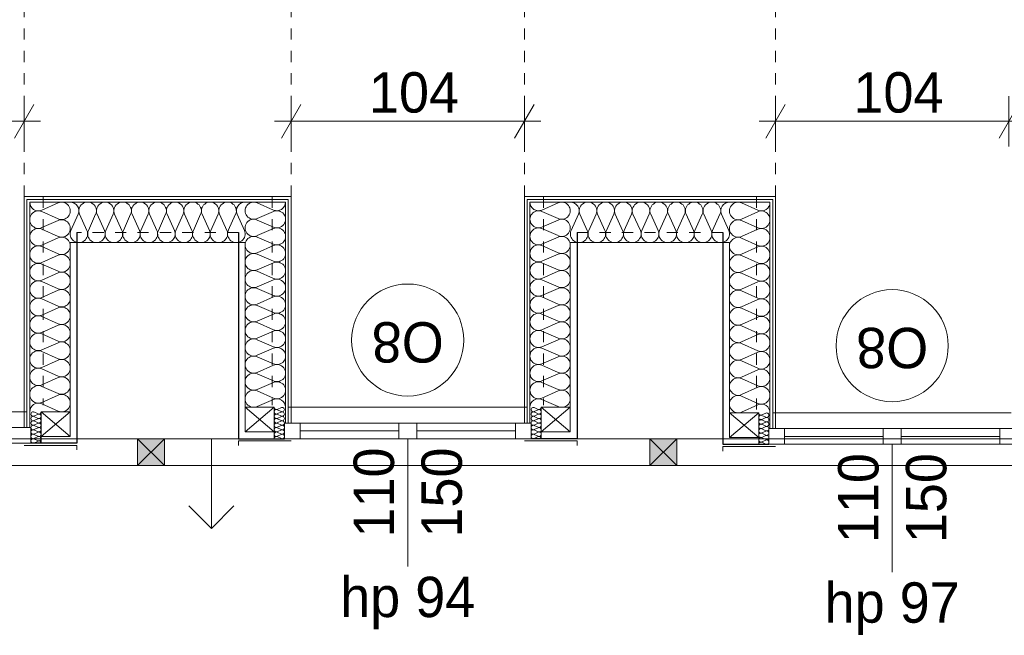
# Model space of a CAD drawing. Extents: x -145259 to -66341, y -2316 to 227384.
# Tile 109 of 143: x -110154 to -105764, y 168077 to 170823. Entities that reach past the tile are written whole.
import ezdxf

# ---------------------------------------------------------------- set-up
doc = ezdxf.new("R2010")
doc.units = 0
doc.header["$MEASUREMENT"] = 0
doc.linetypes.add('Hidden Line', pattern=[100, 50, -50])
for name, color, linetype in [('Arch ocieplenie', 7, 'Continuous'), ('Arch wymiary', 7, 'Continuous'), ('Arch ściany działowe', 7, 'Continuous'), ('INWENT ODWODNIENIE', 7, 'Continuous')]:
    doc.layers.add(name, color=color, linetype=linetype)
for name, color, linetype, lineweight, true_color in [('Arch ocieplenie_Nr_Pióra__24', 7, 'Continuous', 13, 0x029e21), ('Arch okna_Nr_Pióra__82', 7, 'Continuous', 20, 0xaaaaaa), ('INWENT.ŚCIANY_Nr_Pióra__2', 7, 'Continuous', 13, 0x7f7f7f), ('Inwentaryzacja Konst._Nr_Pióra__3', 7, 'Continuous', 20, 0xff6600)]:
    doc.layers.add(name, color=color, linetype=linetype, lineweight=lineweight, true_color=true_color)
for name, color, linetype, lineweight in [('Arch opisy okien_Nr_Pióra__21', 7, 'Continuous', 13), ('Arch wymiary_Nr_Pióra__21', 7, 'Continuous', 13), ('Arch wymiary_Nr_Pióra__5', 7, 'Continuous', 13), ('Arch ściany działowe_Nr_Pióra__5', 7, 'Continuous', 13), ('INWENT DACH_Nr_Pióra__21', 7, 'Continuous', 13), ('INWENT ODWODNIENIE_Nr_Pióra__21', 7, 'Continuous', 13), ('INWENT ODWODNIENIE_Nr_Pióra__5', 7, 'Continuous', 13), ('INWENT OPISY_Nr_Pióra__21', 7, 'Continuous', 13), ('INWENT. OKNA_Nr_Pióra__21', 7, 'Continuous', 13), ('INWENT.ŚCIANY_Nr_Pióra__1', 7, 'Continuous', 25), ('INWENT.ŚCIANY_Nr_Pióra__20', 1, 'Continuous', 20)]:
    doc.layers.add(name, color=color, linetype=linetype, lineweight=lineweight)
doc.styles.add('GENERATED_STYLE_1', font='txt')
doc.styles.add('GENERATED_STYLE_7', font='txt')
doc.styles.add('GENERATED_STYLE_8', font='txt')
doc.dimstyles.new('GENERATED_STYLE__2', dxfattribs={"dimtxt": 179.999995, "dimasz": 114, "dimexe": 0.18, "dimexo": 0, "dimgap": 0.09, "dimtad": 1, "dimtih": 1, "dimtoh": 1, "dimdec": 0, "dimlfac": 0.1, "dimzin": 0, "dimdsep": 46, "dimtxsty": 'GENERATED_STYLE_1', "dimblk": 'ARROWHEAD_2', "dimblk1": 'ARROWHEAD_2', "dimblk2": 'ARROWHEAD_2', "dimcen": 0.09, "dimclrd": 7, "dimclre": 7, "dimclrt": 7, "dimazin": 0, "dimtfac": 1, "dimtdec": 4, "dimtmove": 0, "dimatfit": 3, "dimfxl": 0, "dimtolj": 1, "dimtzin": 0, "dimarcsym": 0})

# ---------------------------------------------------------------- blocks, each defined once
blk = doc.blocks.new('Ściana_686', base_point=(-110133.7, 170033.6))
at = {"layer": 'Arch ściany działowe_Nr_Pióra__5', "linetype": 'Continuous'}
for p, q in [((-110133.7, 170033.6), (-110133.7, 169003.6)), ((-110121.2, 169003.6), (-110121.2, 170021.1)), ((-110133.7, 169003.6), (-110121.2, 169003.6))]:
    blk.add_line(p, q, dxfattribs=at)
blk = doc.blocks.new('Ściana_687', base_point=(-110121.2, 170021.1))
at = {"layer": 'Arch ściany działowe_Nr_Pióra__5', "linetype": 'Continuous'}
for p, q in [((-110121.2, 170021.1), (-110121.2, 169003.6)), ((-110108.7, 169003.6), (-110108.7, 170008.6)), ((-110121.2, 169003.6), (-110108.7, 169003.6))]:
    blk.add_line(p, q, dxfattribs=at)
blk = doc.blocks.new('Ściana_688', base_point=(-108943.7, 170033.6))
at = {"layer": 'Arch ściany działowe_Nr_Pióra__5', "linetype": 'Continuous'}
for p, q in [((-108943.7, 169023.6), (-108943.7, 170033.6)), ((-108956.2, 170021.1), (-108956.2, 169023.6)), ((-108956.2, 169023.6), (-108943.7, 169023.6))]:
    blk.add_line(p, q, dxfattribs=at)
blk = doc.blocks.new('Ściana_689', base_point=(-108956.2, 170021.1))
at = {"layer": 'Arch ściany działowe_Nr_Pióra__5', "linetype": 'Continuous'}
for p, q in [((-108968.7, 170008.6), (-108968.7, 169023.6)), ((-108956.2, 169023.6), (-108956.2, 170021.1)), ((-108968.7, 169023.6), (-108956.2, 169023.6))]:
    blk.add_line(p, q, dxfattribs=at)
blk = doc.blocks.new('Ściana_690', base_point=(-107903.7, 170033.6))
at = {"layer": 'Arch ściany działowe_Nr_Pióra__5', "linetype": 'Continuous'}
for p, q in [((-107903.7, 170033.6), (-107903.7, 169023.6)), ((-107891.2, 169023.6), (-107891.2, 170021.1)), ((-107903.7, 169023.6), (-107891.2, 169023.6))]:
    blk.add_line(p, q, dxfattribs=at)
blk = doc.blocks.new('Ściana_691', base_point=(-107891.2, 170021.1))
at = {"layer": 'Arch ściany działowe_Nr_Pióra__5', "linetype": 'Continuous'}
for p, q in [((-107891.2, 170021.1), (-107891.2, 169023.6)), ((-107878.7, 169023.6), (-107878.7, 170008.6)), ((-107891.2, 169023.6), (-107878.7, 169023.6))]:
    blk.add_line(p, q, dxfattribs=at)
blk = doc.blocks.new('Ściana_692', base_point=(-106783.7, 170033.6))
at = {"layer": 'Arch ściany działowe_Nr_Pióra__5', "linetype": 'Continuous'}
for p, q in [((-106783.7, 168998.6), (-106783.7, 170033.6)), ((-106796.2, 170021.1), (-106796.2, 168998.6)), ((-106796.2, 168998.6), (-106783.7, 168998.6))]:
    blk.add_line(p, q, dxfattribs=at)
blk = doc.blocks.new('Ściana_693', base_point=(-106796.2, 170021.1))
at = {"layer": 'Arch ściany działowe_Nr_Pióra__5', "linetype": 'Continuous'}
for p, q in [((-106808.7, 170008.6), (-106808.7, 168998.6)), ((-106796.2, 168998.6), (-106796.2, 170021.1)), ((-106808.7, 168998.6), (-106796.2, 168998.6))]:
    blk.add_line(p, q, dxfattribs=at)
blk = doc.blocks.new('Ściana_760', base_point=(-108943.7, 170033.6))
at = {"layer": 'Arch ściany działowe_Nr_Pióra__5', "linetype": 'Continuous'}
for p, q in [((-108943.7, 170033.6), (-110133.7, 170033.6)), ((-110121.2, 170021.1), (-108956.2, 170021.1))]:
    blk.add_line(p, q, dxfattribs=at)
blk = doc.blocks.new('Ściana_761', base_point=(-108956.2, 170021.1))
at = {"layer": 'Arch ściany działowe_Nr_Pióra__5', "linetype": 'Continuous'}
for p, q in [((-108956.2, 170021.1), (-110121.2, 170021.1)), ((-110108.7, 170008.6), (-108968.7, 170008.6))]:
    blk.add_line(p, q, dxfattribs=at)
blk = doc.blocks.new('Ściana_762', base_point=(-106783.7, 170033.6))
at = {"layer": 'Arch ściany działowe_Nr_Pióra__5', "linetype": 'Continuous'}
for p, q in [((-106783.7, 170033.6), (-107903.7, 170033.6)), ((-107891.2, 170021.1), (-106796.2, 170021.1))]:
    blk.add_line(p, q, dxfattribs=at)
blk = doc.blocks.new('Ściana_763', base_point=(-106796.2, 170021.1))
at = {"layer": 'Arch ściany działowe_Nr_Pióra__5', "linetype": 'Continuous'}
for p, q in [((-106796.2, 170021.1), (-107891.2, 170021.1)), ((-107878.7, 170008.6), (-106808.7, 170008.6))]:
    blk.add_line(p, q, dxfattribs=at)
blk = doc.blocks.new('Izolacja cieplna 14_120', base_point=(-110108.7, 169073.6))
at = {"layer": 'Arch ocieplenie_Nr_Pióra__24', "linetype": 'Continuous'}
for p, q in [((-110055.1, 169972.9), (-109982.4, 170005.3)), ((-109982.4, 169934), (-110055.1, 169966.4)), ((-110055.1, 169895), (-109982.4, 169927.4)), ((-109982.4, 169856), (-110055.1, 169888.5)), ((-110055.1, 169817.1), (-109982.4, 169849.5)), ((-109982.4, 169778.1), (-110055.1, 169810.5)), ((-110055.1, 169739.2), (-109982.4, 169771.6)), ((-109982.4, 169700.2), (-110055.1, 169732.6)), ((-110055.1, 169661.2), (-109982.4, 169693.7)), ((-109982.4, 169622.3), (-110055.1, 169654.7)), ((-110055.1, 169583.3), (-109982.4, 169615.7)), ((-109982.4, 169544.4), (-110055.1, 169576.8)), ((-110055.1, 169505.4), (-109982.4, 169537.8)), ((-109982.4, 169466.5), (-110055.1, 169498.9)), ((-110055.1, 169427.5), (-109982.4, 169459.9)), ((-109982.4, 169388.5), (-110055.1, 169421)), ((-110055.1, 169349.6), (-109982.4, 169382)), ((-109982.4, 169310.6), (-110055.1, 169343)), ((-110055.1, 169271.7), (-109982.4, 169304.1)), ((-109982.4, 169232.7), (-110055.1, 169265.1)), ((-110055.1, 169193.7), (-109982.4, 169226.2)), ((-109982.4, 169154.8), (-110055.1, 169187.2)), ((-110055.1, 169115.8), (-109982.4, 169148.2)), ((-109982.4, 169076.9), (-110055.1, 169109.3))]:
    blk.add_line(p, q, dxfattribs=at)
for centre, start_param, end_param in [((-110070.5, 170008.6), 1.570796, 3.554385), ((-109967, 169969.6), 2.728799, 6.695979), ((-110070.5, 169930.7), 5.870392, 9.837571), ((-110070.5, 169852.8), 5.870392, 9.837571), ((-109967, 169891.7), 2.728799, 6.695979), ((-109967, 169813.8), 2.728799, 6.695979), ((-110070.5, 169774.9), 5.870392, 9.837571), ((-109967, 169735.9), 2.728799, 6.695979), ((-110070.5, 169696.9), 5.870392, 9.837571), ((-109967, 169658), 2.728799, 6.695979), ((-110070.5, 169619), 5.870392, 9.837571), ((-109967, 169580.1), 2.728799, 6.695979), ((-110070.5, 169541.1), 5.870392, 9.837571), ((-109967, 169502.1), 2.728799, 6.695979), ((-110070.5, 169463.2), 5.870392, 9.837571), ((-109967, 169424.2), 2.728799, 6.695979), ((-110070.5, 169385.3), 5.870392, 9.837571), ((-109967, 169346.3), 2.728799, 6.695979), ((-110070.5, 169307.4), 5.870392, 9.837571), ((-109967, 169268.4), 2.728799, 6.695979), ((-110070.5, 169229.4), 5.870392, 9.837571), ((-110070.5, 169151.5), 5.870392, 9.837571), ((-109967, 169190.5), 2.728799, 6.695979), ((-109967, 169112.6), 2.728799, 6.695979), ((-110070.5, 169073.6), 5.870392, 7.853982)]:
    blk.add_ellipse(centre, major_axis=(0, 39), ratio=0.982641, start_param=start_param, end_param=end_param, dxfattribs=at)
blk = doc.blocks.new('Izolacja cieplna 14_121', base_point=(-110058.7, 168933.6))
at = {"layer": 'Arch ocieplenie_Nr_Pióra__24', "linetype": 'Continuous'}
for p, q in [((-110072.1, 169064.4), (-110090.3, 169072.8)), ((-110090.3, 169054.4), (-110072.1, 169062.8)), ((-110072.1, 169044.4), (-110090.3, 169052.8)), ((-110090.3, 169034.4), (-110072.1, 169042.8)), ((-110072.1, 169024.4), (-110090.3, 169032.8)), ((-110090.3, 169014.4), (-110072.1, 169022.8)), ((-110072.1, 169004.4), (-110090.3, 169012.8)), ((-110090.3, 168994.4), (-110072.1, 169002.8)), ((-110072.1, 168984.4), (-110090.3, 168992.8)), ((-110090.3, 168974.4), (-110072.1, 168982.8)), ((-110072.1, 168964.4), (-110090.3, 168972.8)), ((-110090.3, 168954.4), (-110072.1, 168962.8)), ((-110072.1, 168944.4), (-110090.3, 168952.8)), ((-110090.3, 168934.4), (-110072.1, 168942.8))]:
    blk.add_line(p, q, dxfattribs=at)
for centre, start_param, end_param in [((-110094.2, 169063.6), 5.870392, 9.837571), ((-110068.3, 169073.6), 2.7288, 4.712389), ((-110068.3, 169053.6), 2.7288, 6.695979), ((-110094.2, 169043.6), 5.870392, 9.837571), ((-110094.2, 169023.6), 5.870392, 9.837571), ((-110068.3, 169033.6), 2.7288, 6.695979), ((-110068.3, 169013.6), 2.7288, 6.695979), ((-110094.2, 169003.6), 5.870392, 9.837571), ((-110094.2, 168983.6), 5.870392, 9.837571), ((-110094.2, 168963.6), 5.870392, 9.837571), ((-110068.3, 168993.6), 2.7288, 6.695979), ((-110068.3, 168973.6), 2.7288, 6.695979), ((-110094.2, 168943.6), 5.870392, 9.837571), ((-110068.3, 168953.6), 2.7288, 6.695979), ((-110068.3, 168933.6), 4.712389, 6.695979)]:
    blk.add_ellipse(centre, major_axis=(0, 10), ratio=0.957061, start_param=start_param, end_param=end_param, dxfattribs=at)
blk = doc.blocks.new('Izolacja cieplna 14_123', base_point=(-108968.7, 169093.6))
at = {"layer": 'Arch ocieplenie_Nr_Pióra__24', "linetype": 'Continuous'}
for p, q in [((-109022.4, 169973.7), (-109095.1, 170005.4)), ((-109095.1, 169935.6), (-109022.4, 169967.3)), ((-109022.4, 169897.4), (-109095.1, 169929.1)), ((-109095.1, 169859.3), (-109022.4, 169891)), ((-109022.4, 169821.2), (-109095.1, 169852.9)), ((-109095.1, 169783.1), (-109022.4, 169814.8)), ((-109022.4, 169744.9), (-109095.1, 169776.6)), ((-109095.1, 169706.8), (-109022.4, 169738.5)), ((-109022.4, 169668.7), (-109095.1, 169700.4)), ((-109095.1, 169630.6), (-109022.4, 169662.3)), ((-109022.4, 169592.4), (-109095.1, 169624.1)), ((-109095.1, 169554.3), (-109022.4, 169586)), ((-109022.4, 169516.2), (-109095.1, 169547.9)), ((-109095.1, 169478.1), (-109022.4, 169509.8)), ((-109022.4, 169439.9), (-109095.1, 169471.6)), ((-109095.1, 169401.8), (-109022.4, 169433.5)), ((-109022.4, 169363.7), (-109095.1, 169395.4)), ((-109095.1, 169325.6), (-109022.4, 169357.3)), ((-109022.4, 169287.4), (-109095.1, 169319.1)), ((-109095.1, 169249.3), (-109022.4, 169281)), ((-109022.4, 169211.2), (-109095.1, 169242.9)), ((-109095.1, 169173.1), (-109022.4, 169204.8)), ((-109022.4, 169134.9), (-109095.1, 169166.6)), ((-109095.1, 169096.8), (-109022.4, 169128.5))]:
    blk.add_line(p, q, dxfattribs=at)
for centre, start_param, end_param in [((-109110.5, 169970.5), 4.299595, 8.266775), ((-109007, 170008.6), 1.158004, 3.141593), ((-109007, 169932.4), 1.158004, 5.125183), ((-109110.5, 169894.2), 4.299595, 8.266775), ((-109007, 169856.1), 1.158004, 5.125183), ((-109110.5, 169818), 4.299595, 8.266775), ((-109007, 169779.9), 1.158004, 5.125183), ((-109110.5, 169741.7), 4.299595, 8.266775), ((-109007, 169703.6), 1.158004, 5.125183), ((-109110.5, 169665.5), 4.299595, 8.266775), ((-109110.5, 169589.2), 4.299595, 8.266775), ((-109007, 169627.4), 1.158004, 5.125183), ((-109007, 169551.1), 1.158004, 5.125183), ((-109110.5, 169513), 4.299595, 8.266775), ((-109007, 169474.9), 1.158004, 5.125183), ((-109110.5, 169436.7), 4.299595, 8.266775), ((-109007, 169398.6), 1.158004, 5.125183), ((-109110.5, 169360.5), 4.299595, 8.266775), ((-109110.5, 169284.2), 4.299595, 8.266775), ((-109007, 169322.4), 1.158004, 5.125183), ((-109007, 169246.1), 1.158004, 5.125183), ((-109110.5, 169208), 4.299595, 8.266775), ((-109007, 169169.9), 1.158004, 5.125183), ((-109110.5, 169131.7), 4.299595, 8.266775), ((-109007, 169093.6), 3.141593, 5.125182)]:
    blk.add_ellipse(centre, major_axis=(-38.3, 0), ratio=0.995897, start_param=start_param, end_param=end_param, dxfattribs=at)
blk = doc.blocks.new('Izolacja cieplna 14_124', base_point=(-107878.7, 169093.6))
at = {"layer": 'Arch ocieplenie_Nr_Pióra__24', "linetype": 'Continuous'}
for p, q in [((-107825.1, 169973.7), (-107752.4, 170005.4)), ((-107752.4, 169935.6), (-107825.1, 169967.3)), ((-107825.1, 169897.4), (-107752.4, 169929.1)), ((-107752.4, 169859.3), (-107825.1, 169891)), ((-107825.1, 169821.2), (-107752.4, 169852.9)), ((-107752.4, 169783.1), (-107825.1, 169814.8)), ((-107825.1, 169744.9), (-107752.4, 169776.6)), ((-107752.4, 169706.8), (-107825.1, 169738.5)), ((-107825.1, 169668.7), (-107752.4, 169700.4)), ((-107752.4, 169630.6), (-107825.1, 169662.3)), ((-107825.1, 169592.4), (-107752.4, 169624.1)), ((-107752.4, 169554.3), (-107825.1, 169586)), ((-107825.1, 169516.2), (-107752.4, 169547.9)), ((-107752.4, 169478.1), (-107825.1, 169509.8)), ((-107825.1, 169439.9), (-107752.4, 169471.6)), ((-107752.4, 169401.8), (-107825.1, 169433.5)), ((-107825.1, 169363.7), (-107752.4, 169395.4)), ((-107752.4, 169325.6), (-107825.1, 169357.3)), ((-107825.1, 169287.4), (-107752.4, 169319.1)), ((-107752.4, 169249.3), (-107825.1, 169281)), ((-107825.1, 169211.2), (-107752.4, 169242.9)), ((-107752.4, 169173.1), (-107825.1, 169204.8)), ((-107825.1, 169134.9), (-107752.4, 169166.6)), ((-107752.4, 169096.8), (-107825.1, 169128.5))]:
    blk.add_line(p, q, dxfattribs=at)
for centre, start_param, end_param in [((-107840.5, 170008.6), 0, 1.983589), ((-107737, 169970.5), 1.158003, 5.125183), ((-107840.5, 169932.4), 4.299595, 8.266774), ((-107840.5, 169856.1), 4.299595, 8.266774), ((-107737, 169894.2), 1.158003, 5.125183), ((-107737, 169818), 1.158003, 5.125183), ((-107840.5, 169779.9), 4.299595, 8.266774), ((-107737, 169741.7), 1.158003, 5.125183), ((-107840.5, 169703.6), 4.299595, 8.266774), ((-107737, 169665.5), 1.158003, 5.125183), ((-107840.5, 169627.4), 4.299595, 8.266774), ((-107737, 169589.2), 1.158003, 5.125183), ((-107840.5, 169551.1), 4.299595, 8.266774), ((-107737, 169513), 1.158003, 5.125183), ((-107840.5, 169474.9), 4.299595, 8.266774), ((-107737, 169436.7), 1.158003, 5.125183), ((-107840.5, 169398.6), 4.299595, 8.266774), ((-107737, 169360.5), 1.158003, 5.125183), ((-107840.5, 169322.4), 4.299595, 8.266774), ((-107737, 169284.2), 1.158003, 5.125183), ((-107840.5, 169246.1), 4.299595, 8.266774), ((-107737, 169208), 1.158003, 5.125183), ((-107840.5, 169169.9), 4.299595, 8.266774), ((-107737, 169131.7), 1.158003, 5.125183), ((-107840.5, 169093.6), 4.299596, 6.283185)]:
    blk.add_ellipse(centre, major_axis=(-38.3, 0), ratio=0.995897, start_param=start_param, end_param=end_param, dxfattribs=at)
blk = doc.blocks.new('Izolacja cieplna 14_125', base_point=(-107828.7, 168953.6))
at = {"layer": 'Arch ocieplenie_Nr_Pióra__24', "linetype": 'Continuous'}
for p, q in [((-107842.1, 169084.4), (-107860.3, 169092.8)), ((-107860.3, 169074.4), (-107842.1, 169082.8)), ((-107842.1, 169064.4), (-107860.3, 169072.8)), ((-107860.3, 169054.4), (-107842.1, 169062.8)), ((-107842.1, 169044.4), (-107860.3, 169052.8)), ((-107860.3, 169034.4), (-107842.1, 169042.8)), ((-107842.1, 169024.4), (-107860.3, 169032.8)), ((-107860.3, 169014.4), (-107842.1, 169022.8)), ((-107842.1, 169004.4), (-107860.3, 169012.8)), ((-107860.3, 168994.4), (-107842.1, 169002.8)), ((-107842.1, 168984.4), (-107860.3, 168992.8)), ((-107860.3, 168974.4), (-107842.1, 168982.8)), ((-107842.1, 168964.4), (-107860.3, 168972.8)), ((-107860.3, 168954.4), (-107842.1, 168962.8))]:
    blk.add_line(p, q, dxfattribs=at)
for centre, start_param, end_param in [((-107864.2, 169083.6), 5.870392, 9.837571), ((-107864.2, 169063.6), 5.870392, 9.837571), ((-107838.3, 169093.6), 2.7288, 4.712389), ((-107838.3, 169073.6), 2.7288, 6.695979), ((-107838.3, 169053.6), 2.7288, 6.695979), ((-107864.2, 169043.6), 5.870392, 9.837571), ((-107864.2, 169023.6), 5.870392, 9.837571), ((-107838.3, 169033.6), 2.7288, 6.695979), ((-107838.3, 169013.6), 2.7288, 6.695979), ((-107864.2, 169003.6), 5.870392, 9.837571), ((-107864.2, 168983.6), 5.870392, 9.837571), ((-107864.2, 168963.6), 5.870392, 9.837571), ((-107838.3, 168993.6), 2.7288, 6.695979), ((-107838.3, 168973.6), 2.7288, 6.695979), ((-107838.3, 168953.6), 4.712389, 6.695979)]:
    blk.add_ellipse(centre, major_axis=(0, 10), ratio=0.957061, start_param=start_param, end_param=end_param, dxfattribs=at)
blk = doc.blocks.new('Izolacja cieplna 14_126', base_point=(-109018.7, 168953.6))
at = {"layer": 'Arch ocieplenie_Nr_Pióra__24', "linetype": 'Continuous'}
for p, q in [((-109005.3, 169084.4), (-108987.1, 169092.8)), ((-108987.1, 169074.4), (-109005.3, 169082.8)), ((-109005.3, 169064.4), (-108987.1, 169072.8)), ((-108987.1, 169054.4), (-109005.3, 169062.8)), ((-109005.3, 169044.4), (-108987.1, 169052.8)), ((-108987.1, 169034.4), (-109005.3, 169042.8)), ((-109005.3, 169024.4), (-108987.1, 169032.8)), ((-108987.1, 169014.4), (-109005.3, 169022.8)), ((-109005.3, 169004.4), (-108987.1, 169012.8)), ((-108987.1, 168994.4), (-109005.3, 169002.8)), ((-109005.3, 168984.4), (-108987.1, 168992.8)), ((-108987.1, 168974.4), (-109005.3, 168982.8)), ((-109005.3, 168964.4), (-108987.1, 168972.8)), ((-108987.1, 168954.4), (-109005.3, 168962.8))]:
    blk.add_line(p, q, dxfattribs=at)
for centre, start_param, end_param in [((-109009.2, 169073.6), 5.870392, 9.837571), ((-109009.2, 169053.6), 5.870392, 9.837571), ((-109009.2, 169093.6), 1.570796, 3.554385), ((-108983.3, 169083.6), 2.728799, 6.695979), ((-108983.3, 169063.6), 2.728799, 6.695979), ((-109009.2, 169033.6), 5.870392, 9.837571), ((-109009.2, 169013.6), 5.870392, 9.837571), ((-108983.3, 169043.6), 2.728799, 6.695979), ((-108983.3, 169023.6), 2.728799, 6.695979), ((-109009.2, 168993.6), 5.870392, 9.837571), ((-109009.2, 168973.6), 5.870392, 9.837571), ((-108983.3, 169003.6), 2.728799, 6.695979), ((-108983.3, 168983.6), 2.728799, 6.695979), ((-108983.3, 168963.6), 2.728799, 6.695979), ((-109009.2, 168953.6), 5.870392, 7.853982)]:
    blk.add_ellipse(centre, major_axis=(0, 10), ratio=0.957061, start_param=start_param, end_param=end_param, dxfattribs=at)
blk = doc.blocks.new('Izolacja cieplna 14_127', base_point=(-106808.7, 169068.6))
at = {"layer": 'Arch ocieplenie_Nr_Pióra__24', "linetype": 'Continuous'}
for p, q in [((-106862.4, 169972.7), (-106935.1, 170005.3)), ((-106935.1, 169933.6), (-106862.4, 169966.1)), ((-106862.4, 169894.4), (-106935.1, 169927)), ((-106935.1, 169855.2), (-106862.4, 169887.8)), ((-106862.4, 169816.1), (-106935.1, 169848.6)), ((-106935.1, 169776.9), (-106862.4, 169809.5)), ((-106862.4, 169737.7), (-106935.1, 169770.3)), ((-106935.1, 169698.6), (-106862.4, 169731.1)), ((-106862.4, 169659.4), (-106935.1, 169692)), ((-106935.1, 169620.2), (-106862.4, 169652.8)), ((-106862.4, 169581.1), (-106935.1, 169613.6)), ((-106935.1, 169541.9), (-106862.4, 169574.5)), ((-106862.4, 169502.7), (-106935.1, 169535.3)), ((-106935.1, 169463.6), (-106862.4, 169496.1)), ((-106862.4, 169424.4), (-106935.1, 169457)), ((-106935.1, 169385.2), (-106862.4, 169417.8)), ((-106862.4, 169346.1), (-106935.1, 169378.6)), ((-106935.1, 169306.9), (-106862.4, 169339.5)), ((-106862.4, 169267.7), (-106935.1, 169300.3)), ((-106935.1, 169228.6), (-106862.4, 169261.1)), ((-106862.4, 169189.4), (-106935.1, 169222)), ((-106935.1, 169150.2), (-106862.4, 169182.8)), ((-106862.4, 169111.1), (-106935.1, 169143.6)), ((-106935.1, 169071.9), (-106862.4, 169104.5))]:
    blk.add_line(p, q, dxfattribs=at)
for centre, start_param, end_param in [((-106950.5, 169969.4), 5.870392, 9.837571), ((-106847, 170008.6), 2.7288, 4.712389), ((-106847, 169930.3), 2.7288, 6.695979), ((-106950.5, 169891.1), 5.870392, 9.837571), ((-106847, 169851.9), 2.7288, 6.695979), ((-106950.5, 169812.8), 5.870392, 9.837571), ((-106847, 169773.6), 2.7288, 6.695979), ((-106950.5, 169734.4), 5.870392, 9.837571), ((-106847, 169695.3), 2.7288, 6.695979), ((-106950.5, 169656.1), 5.870392, 9.837571), ((-106847, 169616.9), 2.7288, 6.695979), ((-106950.5, 169577.8), 5.870392, 9.837571), ((-106950.5, 169499.4), 5.870392, 9.837571), ((-106847, 169538.6), 2.7288, 6.695979), ((-106847, 169460.3), 2.7288, 6.695979), ((-106950.5, 169421.1), 5.870392, 9.837571), ((-106847, 169381.9), 2.7288, 6.695979), ((-106950.5, 169342.8), 5.870392, 9.837571), ((-106847, 169303.6), 2.7288, 6.695979), ((-106950.5, 169264.4), 5.870392, 9.837571), ((-106847, 169225.3), 2.7288, 6.695979), ((-106950.5, 169186.1), 5.870392, 9.837571), ((-106950.5, 169107.8), 5.870392, 9.837571), ((-106847, 169146.9), 2.7288, 6.695979), ((-106847, 169068.6), 4.712389, 6.695979)]:
    blk.add_ellipse(centre, major_axis=(0, 39.2), ratio=0.977414, start_param=start_param, end_param=end_param, dxfattribs=at)
blk = doc.blocks.new('Izolacja cieplna 14_130', base_point=(-106858.7, 168928.6))
at = {"layer": 'Arch ocieplenie_Nr_Pióra__24', "linetype": 'Continuous'}
for p, q in [((-106845.3, 169059.4), (-106827.1, 169067.8)), ((-106827.1, 169049.4), (-106845.3, 169057.8)), ((-106845.3, 169039.4), (-106827.1, 169047.8)), ((-106827.1, 169029.4), (-106845.3, 169037.8)), ((-106845.3, 169019.4), (-106827.1, 169027.8)), ((-106827.1, 169009.4), (-106845.3, 169017.8)), ((-106845.3, 168999.4), (-106827.1, 169007.8)), ((-106827.1, 168989.4), (-106845.3, 168997.8)), ((-106845.3, 168979.4), (-106827.1, 168987.8)), ((-106827.1, 168969.4), (-106845.3, 168977.8)), ((-106845.3, 168959.4), (-106827.1, 168967.8)), ((-106827.1, 168949.4), (-106845.3, 168957.8)), ((-106845.3, 168939.4), (-106827.1, 168947.8)), ((-106827.1, 168929.4), (-106845.3, 168937.8))]:
    blk.add_line(p, q, dxfattribs=at)
for centre, start_param, end_param in [((-106849.2, 169048.6), 5.870392, 9.837571), ((-106849.2, 169068.6), 1.570796, 3.554385), ((-106823.3, 169058.6), 2.728799, 6.695979), ((-106849.2, 169028.6), 5.870392, 9.837571), ((-106849.2, 169008.6), 5.870392, 9.837571), ((-106823.3, 169038.6), 2.728799, 6.695979), ((-106823.3, 169018.6), 2.728799, 6.695979), ((-106849.2, 168988.6), 5.870392, 9.837571), ((-106849.2, 168968.6), 5.870392, 9.837571), ((-106823.3, 168998.6), 2.728799, 6.695979), ((-106823.3, 168978.6), 2.728799, 6.695979), ((-106849.2, 168948.6), 5.870392, 9.837571), ((-106849.2, 168928.6), 5.870392, 7.853982), ((-106823.3, 168958.6), 2.728799, 6.695979), ((-106823.3, 168938.6), 2.728799, 6.695979)]:
    blk.add_ellipse(centre, major_axis=(0, 10), ratio=0.957061, start_param=start_param, end_param=end_param, dxfattribs=at)
blk = doc.blocks.new('Izolacja cieplna 14_171', base_point=(-109928.7, 170008.6))
at = {"layer": 'Arch ocieplenie_Nr_Pióra__24', "linetype": 'Continuous'}
for p, q in [((-109925.5, 169882.2), (-109893, 169955)), ((-109886.5, 169955), (-109854, 169882.2)), ((-109847.5, 169882.2), (-109815, 169955)), ((-109808.5, 169955), (-109776, 169882.2)), ((-109769.5, 169882.2), (-109737, 169955)), ((-109730.5, 169955), (-109698, 169882.2)), ((-109691.5, 169882.2), (-109659, 169955)), ((-109652.5, 169955), (-109620, 169882.2)), ((-109613.5, 169882.2), (-109581, 169955)), ((-109574.5, 169955), (-109542, 169882.2)), ((-109535.5, 169882.2), (-109503, 169955)), ((-109496.5, 169955), (-109464, 169882.2)), ((-109457.5, 169882.2), (-109425, 169955)), ((-109418.5, 169955), (-109386, 169882.2)), ((-109379.5, 169882.2), (-109347, 169955)), ((-109340.5, 169955), (-109308, 169882.2)), ((-109301.5, 169882.2), (-109269, 169955)), ((-109262.5, 169955), (-109230, 169882.2)), ((-109223.5, 169882.2), (-109191, 169955)), ((-109184.5, 169955), (-109152, 169882.2))]:
    blk.add_line(p, q, dxfattribs=at)
for centre, start_param, end_param in [((-109928.7, 169970.3), 5.870392, 7.853982), ((-109850.7, 169970.3), 5.870392, 9.837571), ((-109772.7, 169970.3), 5.870392, 9.837571), ((-109694.7, 169970.3), 5.870392, 9.837571), ((-109616.7, 169970.3), 5.870392, 9.837571), ((-109538.7, 169970.3), 5.870392, 9.837571), ((-109460.7, 169970.3), 5.870392, 9.837571), ((-109382.7, 169970.3), 5.870392, 9.837571), ((-109304.7, 169970.3), 5.870392, 9.837571), ((-109226.7, 169970.3), 5.870392, 9.837571), ((-109148.7, 169970.3), 1.570796, 3.554385), ((-109889.7, 169866.9), 2.728799, 6.695979), ((-109811.7, 169866.9), 2.728799, 6.695979), ((-109733.7, 169866.9), 2.728799, 6.695979), ((-109655.7, 169866.9), 2.728799, 6.695979), ((-109577.7, 169866.9), 2.728799, 6.695979), ((-109499.7, 169866.9), 2.728799, 6.695979), ((-109421.7, 169866.9), 2.728799, 6.695979), ((-109343.7, 169866.9), 2.728799, 6.695979), ((-109265.7, 169866.9), 2.728799, 6.695979), ((-109187.7, 169866.9), 2.728799, 6.695979)]:
    blk.add_ellipse(centre, major_axis=(39, 0), ratio=0.981591, start_param=start_param, end_param=end_param, dxfattribs=at)
blk = doc.blocks.new('Izolacja cieplna 14_172', base_point=(-107698.7, 170008.6))
at = {"layer": 'Arch ocieplenie_Nr_Pióra__24', "linetype": 'Continuous'}
for p, q in [((-107695.4, 169882.2), (-107662.6, 169955)), ((-107656, 169955), (-107623.2, 169882.2)), ((-107616.5, 169882.2), (-107583.7, 169955)), ((-107577.1, 169955), (-107544.3, 169882.2)), ((-107537.6, 169882.2), (-107504.8, 169955)), ((-107498.2, 169955), (-107465.4, 169882.2)), ((-107458.8, 169882.2), (-107425.9, 169955)), ((-107419.3, 169955), (-107386.5, 169882.2)), ((-107379.9, 169882.2), (-107347.1, 169955)), ((-107340.4, 169955), (-107307.6, 169882.2)), ((-107301, 169882.2), (-107268.2, 169955)), ((-107261.5, 169955), (-107228.7, 169882.2)), ((-107222.1, 169882.2), (-107189.3, 169955)), ((-107182.6, 169955), (-107149.8, 169882.2)), ((-107143.2, 169882.2), (-107110.4, 169955)), ((-107103.8, 169955), (-107070.9, 169882.2)), ((-107064.3, 169882.2), (-107031.5, 169955)), ((-107024.9, 169955), (-106992.1, 169882.2))]:
    blk.add_line(p, q, dxfattribs=at)
for centre, start_param, end_param in [((-107698.7, 169970.3), 5.870392, 7.853982), ((-107619.9, 169970.3), 5.870392, 9.837571), ((-107541, 169970.3), 5.870392, 9.837571), ((-107462.1, 169970.3), 5.870392, 9.837571), ((-107383.2, 169970.3), 5.870392, 9.837571), ((-107304.3, 169970.3), 5.870392, 9.837571), ((-107225.4, 169970.3), 5.870392, 9.837571), ((-107146.5, 169970.3), 5.870392, 9.837571), ((-107067.6, 169970.3), 5.870392, 9.837571), ((-106988.7, 169970.3), 1.570796, 3.554385), ((-107659.3, 169866.9), 2.728799, 6.695979), ((-107580.4, 169866.9), 2.728799, 6.695979), ((-107501.5, 169866.9), 2.728799, 6.695979), ((-107422.6, 169866.9), 2.728799, 6.695979), ((-107343.7, 169866.9), 2.728799, 6.695979), ((-107264.8, 169866.9), 2.728799, 6.695979), ((-107186, 169866.9), 2.728799, 6.695979), ((-107107.1, 169866.9), 2.728799, 6.695979), ((-107028.2, 169866.9), 2.728799, 6.695979)]:
    blk.add_ellipse(centre, major_axis=(39.4, 0), ratio=0.970531, start_param=start_param, end_param=end_param, dxfattribs=at)
blk = doc.blocks.new('Linia_103', base_point=(-109299, 168949.5))
at = {"layer": 'INWENT ODWODNIENIE_Nr_Pióra__21', "linetype": 'Continuous'}
for q in [(-109399, 168653.7), (-109199, 168653.7)]:
    blk.add_line((-109299, 168553.7), q, dxfattribs=at)
at = {"layer": 'INWENT ODWODNIENIE_Nr_Pióra__5', "linetype": 'Continuous'}
blk.add_line((-109299, 168949.5), (-109299, 168553.7), dxfattribs=at)
blk = doc.blocks.new('*D1614')
at = {"layer": 'Arch wymiary_Nr_Pióra__5', "linetype": 'Continuous'}
for p, q in [((-111173.7, 170257.2), (-111173.7, 170482.2)), ((-110133.7, 170257.2), (-110133.7, 170482.2)), ((-111130.4, 170444.7), (-111217, 170294.7)), ((-110177, 170294.7), (-110090.4, 170444.7)), ((-111247.1, 170369.7), (-111173.7, 170369.7)), ((-111173.7, 170369.7), (-110133.7, 170369.7)), ((-110133.7, 170369.7), (-110060.4, 170369.7))]:
    blk.add_line(p, q, dxfattribs=at)
at = {"layer": 'Arch wymiary_Nr_Pióra__21', "insert": (-110826.5, 170405.7), "char_height": 180, "attachment_point": 7, "style": 'GENERATED_STYLE_1'}
blk.add_mtext('{104}', dxfattribs=at)
blk = doc.blocks.new('ARROWHEAD_2')
at = {"color": 0, "linetype": 'Continuous', "lineweight": 0}
for p, q in [((-0.378, -0.655), (0.378, 0.655)), ((0, 0), (-1, 0))]:
    blk.add_line(p, q, dxfattribs=at)
blk = doc.blocks.new('*D1616')
at = {"layer": 'Arch wymiary_Nr_Pióra__5', "linetype": 'Continuous'}
for p, q in [((-106783.7, 170257.2), (-106783.7, 170482.2)), ((-105743.7, 170257.2), (-105743.7, 170482.2)), ((-106740.4, 170444.7), (-106827, 170294.7)), ((-105787, 170294.7), (-105700.4, 170444.7)), ((-106857.1, 170369.7), (-106783.7, 170369.7)), ((-106783.7, 170369.7), (-105743.7, 170369.7)), ((-105743.7, 170369.7), (-105670.4, 170369.7))]:
    blk.add_line(p, q, dxfattribs=at)
at = {"layer": 'Arch wymiary_Nr_Pióra__21', "insert": (-106436.5, 170405.7), "char_height": 180, "attachment_point": 7, "style": 'GENERATED_STYLE_1'}
blk.add_mtext('{104}', dxfattribs=at)
blk = doc.blocks.new('*D1619')
at = {"layer": 'Arch wymiary_Nr_Pióra__5', "linetype": 'Continuous'}
for p, q in [((-108943.7, 170257.2), (-108943.7, 170482.2)), ((-107903.7, 170257.2), (-107903.7, 170482.2)), ((-108900.4, 170444.7), (-108987, 170294.7)), ((-107947, 170294.7), (-107860.4, 170444.7)), ((-109017.1, 170369.7), (-108943.7, 170369.7)), ((-108943.7, 170369.7), (-107903.7, 170369.7)), ((-107903.7, 170369.7), (-107830.4, 170369.7))]:
    blk.add_line(p, q, dxfattribs=at)
at = {"layer": 'Arch wymiary_Nr_Pióra__21', "insert": (-108596.5, 170405.7), "char_height": 180, "attachment_point": 7, "style": 'GENERATED_STYLE_1'}
blk.add_mtext('{104}', dxfattribs=at)

msp = doc.modelspace()

# ---------------------------------------------------------------- hatches: boundary and pattern name
at = {"layer": 'Arch okna_Nr_Pióra__82', "linetype": 'Continuous'}
for points in [[(-109628.7, 168953.6), (-109508.7, 168953.6), (-109508.7, 168833.6), (-109628.7, 168833.6)], [(-107343.7, 168953.6), (-107223.7, 168953.6), (-107223.7, 168833.6), (-107343.7, 168833.6)]]:
    msp.add_hatch(color=256, dxfattribs=at).paths.add_polyline_path(points, flags=0)

# ---------------------------------------------------------------- linework, layer by layer
at = {"layer": 'Arch ocieplenie_Nr_Pióra__24', "linetype": 'Continuous'}
for p, q in [((-109928.7, 169073.6), (-109928.7, 169828.6)), ((-109928.7, 169828.6), (-109148.7, 169828.6)), ((-109148.7, 169093.6), (-109148.7, 169828.6)), ((-107698.7, 169093.6), (-107698.7, 169828.6)), ((-107698.7, 169828.6), (-106988.7, 169828.6)), ((-106988.7, 169068.6), (-106988.7, 169828.6)), ((-109018.7, 168953.6), (-109018.7, 168983.6)), ((-107828.7, 168953.6), (-107828.7, 168983.6)), ((-110058.7, 168933.6), (-110058.7, 168963.6)), ((-106858.7, 168928.6), (-106858.7, 168958.6))]:
    msp.add_line(p, q, dxfattribs=at)
at = {"layer": 'Arch opisy okien_Nr_Pióra__21', "linetype": 'Continuous'}
for centre in [(-108423.7, 169393.6), (-106263.7, 169368.6)]:
    msp.add_circle(centre, 250, dxfattribs=at)
at = {"layer": 'INWENT DACH_Nr_Pióra__21', "linetype": 'Hidden Line'}
for p, q in [((-110133.7, 170033.6), (-110133.7, 172243.6)), ((-108943.7, 170033.6), (-108943.7, 172243.6)), ((-107903.7, 170033.6), (-107903.7, 172243.6)), ((-106783.7, 170033.6), (-106783.7, 172243.6))]:
    msp.add_line(p, q, dxfattribs=at)
at = {"layer": 'INWENT OPISY_Nr_Pióra__21', "linetype": 'Continuous'}
for p, q in [((-108423.7, 168953.6), (-108423.7, 168383.6)), ((-106263.7, 168928.6), (-106263.7, 168358.6))]:
    msp.add_line(p, q, dxfattribs=at)
at = {"layer": 'INWENT. OKNA_Nr_Pióra__21', "linetype": 'Continuous'}
for p, q in [((-110123.7, 169073.6), (-111183.7, 169073.6)), ((-109928.7, 168963.6), (-110058.7, 169073.6)), ((-109928.7, 169073.6), (-110058.7, 168963.6)), ((-110058.7, 169073.6), (-109928.7, 169073.6)), ((-110058.7, 168963.6), (-110058.7, 169073.6)), ((-109928.7, 169073.6), (-109928.7, 168963.6)), ((-109148.7, 169093.6), (-109148.7, 168983.6)), ((-109018.7, 169093.6), (-109148.7, 169093.6)), ((-109148.7, 169093.6), (-109018.7, 168983.6)), ((-109148.7, 168983.6), (-109018.7, 169093.6)), ((-109018.7, 168983.6), (-109018.7, 169093.6)), ((-107893.7, 169093.6), (-108953.7, 169093.6)), ((-107698.7, 168983.6), (-107828.7, 169093.6)), ((-107698.7, 169093.6), (-107828.7, 168983.6)), ((-107828.7, 169093.6), (-107698.7, 169093.6)), ((-107828.7, 168983.6), (-107828.7, 169093.6)), ((-107698.7, 169093.6), (-107698.7, 168983.6)), ((-106988.7, 169068.6), (-106988.7, 168958.6)), ((-106858.7, 169068.6), (-106988.7, 169068.6)), ((-106988.7, 169068.6), (-106858.7, 168958.6)), ((-106988.7, 168958.6), (-106858.7, 169068.6)), ((-106858.7, 168958.6), (-106858.7, 169068.6)), ((-105733.7, 169068.6), (-106793.7, 169068.6)), ((-108973.7, 169023.6), (-107873.7, 169023.6)), ((-108973.7, 168953.6), (-108973.7, 169023.6)), ((-108903.7, 168953.6), (-108903.7, 169023.6)), ((-108463.7, 168953.6), (-108463.7, 169023.6)), ((-108383.7, 168953.6), (-108383.7, 169023.6)), ((-107943.7, 168953.6), (-107943.7, 169023.6)), ((-107873.7, 168953.6), (-107873.7, 169023.6)), ((-111203.7, 169003.6), (-110103.7, 169003.6)), ((-110103.7, 168933.6), (-110103.7, 169003.6)), ((-109148.7, 168983.6), (-109018.7, 168983.6)), ((-108463.7, 168988.6), (-108903.7, 168988.6)), ((-107943.7, 168988.6), (-108383.7, 168988.6)), ((-107698.7, 168983.6), (-107828.7, 168983.6)), ((-106813.7, 168998.6), (-105713.7, 168998.6)), ((-106813.7, 168928.6), (-106813.7, 168998.6)), ((-106743.7, 168928.6), (-106743.7, 168998.6)), ((-106303.7, 168928.6), (-106303.7, 168998.6)), ((-106223.7, 168928.6), (-106223.7, 168998.6)), ((-105783.7, 168928.6), (-105783.7, 168998.6)), ((-110103.7, 168933.6), (-111203.7, 168933.6)), ((-109928.7, 168963.6), (-110058.7, 168963.6)), ((-107873.7, 168953.6), (-108973.7, 168953.6)), ((-106988.7, 168958.6), (-106858.7, 168958.6)), ((-105713.7, 168928.6), (-106813.7, 168928.6)), ((-106303.7, 168963.6), (-106743.7, 168963.6)), ((-105783.7, 168963.6), (-106223.7, 168963.6))]:
    msp.add_line(p, q, dxfattribs=at)
at = {"layer": 'INWENT.ŚCIANY_Nr_Pióra__1', "linetype": 'Continuous'}
for p, q in [((-109898.7, 169873.6), (-109898.7, 168933.6)), ((-109178.7, 169873.6), (-109178.7, 168953.6)), ((-107668.7, 169873.6), (-107668.7, 168953.6)), ((-107018.7, 169873.6), (-107018.7, 168928.6)), ((-109898.7, 168933.6), (-110103.7, 168933.6)), ((-109178.7, 168953.6), (-108973.7, 168953.6)), ((-107668.7, 168953.6), (-107873.7, 168953.6)), ((-107018.7, 168928.6), (-106813.7, 168928.6))]:
    msp.add_line(p, q, dxfattribs=at)
at = {"layer": 'INWENT.ŚCIANY_Nr_Pióra__2', "linetype": 'Hidden Line'}
for p, q in [((-110048.7, 170033.6), (-110048.7, 169103.6)), ((-109028.7, 170033.6), (-109028.7, 169103.6)), ((-107818.7, 170033.6), (-107818.7, 169103.6)), ((-106868.7, 170033.6), (-106868.7, 169083.6)), ((-109178.7, 169873.6), (-109898.7, 169873.6)), ((-107018.7, 169873.6), (-107668.7, 169873.6))]:
    msp.add_line(p, q, dxfattribs=at)
at = {"layer": 'INWENT.ŚCIANY_Nr_Pióra__20', "linetype": 'Continuous'}
for p, q in [((-109178.7, 168943.6), (-109178.7, 168923.6)), ((-108943.7, 168943.6), (-109178.7, 168943.6)), ((-107903.7, 168943.6), (-107668.7, 168943.6)), ((-107668.7, 168943.6), (-107668.7, 168923.6)), ((-110133.7, 168923.6), (-109898.7, 168923.6)), ((-109898.7, 168923.6), (-109898.7, 168903.6)), ((-107018.7, 168918.6), (-107018.7, 168898.6)), ((-106783.7, 168918.6), (-107018.7, 168918.6))]:
    msp.add_line(p, q, dxfattribs=at)
at = {"layer": 'Inwentaryzacja Konst._Nr_Pióra__3', "linetype": 'Continuous'}
for p, q in [((-117978.7, 168953.6), (-96608.7, 168953.6)), ((-109628.7, 168953.6), (-109628.7, 168833.6)), ((-109508.7, 168953.6), (-109628.7, 168953.6)), ((-109628.7, 168953.6), (-109508.7, 168833.6)), ((-109508.7, 168953.6), (-109628.7, 168833.6)), ((-109508.7, 168833.6), (-109508.7, 168953.6)), ((-107343.7, 168953.6), (-107343.7, 168833.6)), ((-107223.7, 168953.6), (-107343.7, 168953.6)), ((-107343.7, 168953.6), (-107223.7, 168833.6)), ((-107223.7, 168953.6), (-107343.7, 168833.6)), ((-107223.7, 168833.6), (-107223.7, 168953.6)), ((-117978.7, 168833.6), (-96608.7, 168833.6)), ((-109628.7, 168833.6), (-109508.7, 168833.6)), ((-107343.7, 168833.6), (-107223.7, 168833.6))]:
    msp.add_line(p, q, dxfattribs=at)

# ---------------------------------------------------------------- block references
at = {"layer": 'Arch ocieplenie', "color": 104, "linetype": 'Continuous', "lineweight": 20, "true_color": 0x029e21}
for name, p in [('Izolacja cieplna 14_120', (-110108.7, 169073.6)), ('Izolacja cieplna 14_171', (-109928.7, 170008.6)), ('Izolacja cieplna 14_123', (-108968.7, 169093.6)), ('Izolacja cieplna 14_124', (-107878.7, 169093.6)), ('Izolacja cieplna 14_172', (-107698.7, 170008.6)), ('Izolacja cieplna 14_127', (-106808.7, 169068.6)), ('Izolacja cieplna 14_121', (-110058.7, 168933.6)), ('Izolacja cieplna 14_126', (-109018.7, 168953.6)), ('Izolacja cieplna 14_125', (-107828.7, 168953.6)), ('Izolacja cieplna 14_130', (-106858.7, 168928.6))]:
    msp.add_blockref(name, p, dxfattribs=at)
at = {"layer": 'Arch ściany działowe'}
for name, p in [('Ściana_686', (-110133.7, 170033.6)), ('Ściana_760', (-108943.7, 170033.6)), ('Ściana_688', (-108943.7, 170033.6)), ('Ściana_690', (-107903.7, 170033.6)), ('Ściana_762', (-106783.7, 170033.6)), ('Ściana_692', (-106783.7, 170033.6)), ('Ściana_687', (-110121.2, 170021.1)), ('Ściana_761', (-108956.2, 170021.1)), ('Ściana_689', (-108956.2, 170021.1)), ('Ściana_691', (-107891.2, 170021.1)), ('Ściana_763', (-106796.2, 170021.1)), ('Ściana_693', (-106796.2, 170021.1))]:
    msp.add_blockref(name, p, dxfattribs=at)
at = {"layer": 'INWENT ODWODNIENIE', "linetype": 'Continuous'}
msp.add_blockref('Linia_103', (-109299, 168949.5), dxfattribs=at)

# ---------------------------------------------------------------- texts
at = {"layer": 'Arch opisy okien_Nr_Pióra__21', "linetype": 'Continuous', "char_height": 180, "attachment_point": 2, "rotation": 180, "style": 'GENERATED_STYLE_8'}
for insert in [(-108423.7, 169293.3), (-106263.7, 169268.3)]:
    msp.add_mtext('{O8}', dxfattribs=dict(at, insert=insert))
at = {"layer": 'INWENT OPISY_Nr_Pióra__21', "linetype": 'Continuous', "char_height": 180, "width": 1346.334, "attachment_point": 2, "rotation": 90, "line_spacing_factor": 1.008452, "style": 'GENERATED_STYLE_7'}
for insert in [(-108664.9, 168713.6), (-106504.9, 168688.6)]:
    msp.add_mtext('{110\\P150}', dxfattribs=dict(at, insert=insert))
at = {"layer": 'INWENT OPISY_Nr_Pióra__21', "linetype": 'Continuous', "char_height": 180, "attachment_point": 2, "style": 'GENERATED_STYLE_7'}
for s, insert in [('{hp 94}', (-108423.7, 168338)), ('{hp 97}', (-106263.7, 168313))]:
    msp.add_mtext(s, dxfattribs=dict(at, insert=insert))

# ---------------------------------------------------------------- dimensions: what is measured, and where the dimension line sits
at = {"layer": 'Arch wymiary', "linetype": 'Continuous'}
for base, p1, p2, picture, middle in [((-108943.7, 170369.7), (-108943.7, 170768.9), (-107903.7, 170521.8), '*D1619', (-108391.6, 170495.7)), ((-111173.7, 170369.7), (-111173.7, 170643.7), (-110133.7, 170664.3), '*D1614', (-110621.6, 170495.7)), ((-106783.7, 170369.7), (-106783.7, 170530.4), (-105743.7, 170578.5), '*D1616', (-106231.6, 170495.7))]:
    dim = msp.add_linear_dim(base=base, p1=p1, p2=p2, dimstyle='GENERATED_STYLE__2', dxfattribs=at)
    dim.commit()
    dim.dimension.update_dxf_attribs({"geometry": picture, "text_midpoint": middle})

doc.saveas('drawing.dxf')
